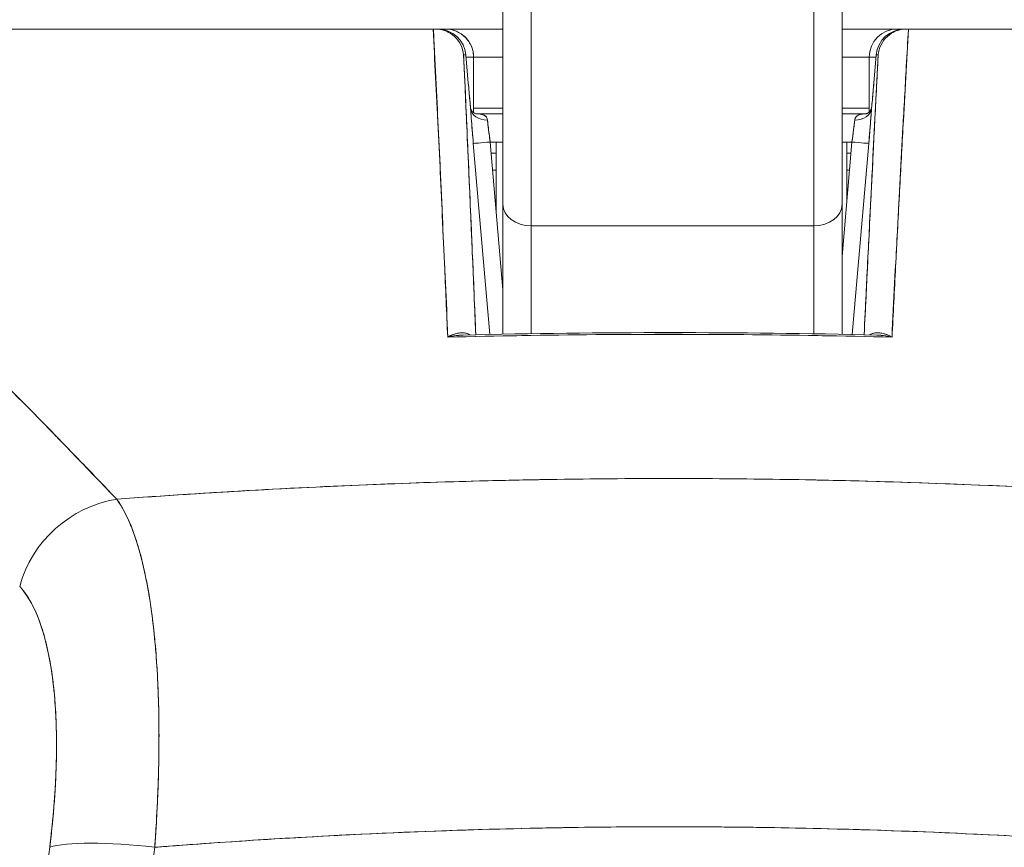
# Model space of a CAD drawing. Header units: inches. Extents: x 15 to 357, y 5 to 227.
# Tile 39 of 107: x 169.241 to 169.927, y 78.731 to 79.308. Entities that reach past the tile are written whole.
import ezdxf

# ---------------------------------------------------------------- set-up
doc = ezdxf.new("R2010")
doc.units = ezdxf.units.IN
doc.header["$LTSCALE"] = 22
doc.header["$MEASUREMENT"] = 0
doc.layers.get('0').update_dxf_attribs({"lineweight": 0})
doc.layers.add('Dimension (ANSI)', color=7, linetype='Continuous', lineweight=5)
doc.layers.add('Visible (ANSI)', color=7, linetype='Continuous', lineweight=5)
doc.styles.add('ROMANS', font='tahoma.ttf')
doc.dimstyles.new('Default (ANSI)', dxfattribs={"dimscale": 22, "dimtxt": 0.07, "dimasz": 0.07, "dimexe": 0.125, "dimexo": 0.0625, "dimgap": 0.031496, "dimtad": 0, "dimtih": 1, "dimtoh": 1, "dimrnd": 1e-08, "dimzin": 0, "dimdsep": 46, "dimtxsty": 'ROMANS', "dimblk": 'Filled-1', "dimcen": 0.09, "dimdle": 0.393701, "dimclrd": 256, "dimclre": 256, "dimclrt": 256, "dimadec": 0, "dimazin": 0, "dimtfac": 0.928571, "dimtofl": 0, "dimtmove": 0, "dimatfit": 3, "dimfxl": 1, "dimtolj": 1, "dimtzin": 0, "dimlwd": -1, "dimlwe": -1, "dimarcsym": 0})

# ---------------------------------------------------------------- blocks, each defined once
blk = doc.blocks.new('Filled-1')
at = {"color": 0}
for p, q in [((0, 0), (-1, 0.17857)), ((-1, 0.17857), (-1, -0.17857)), ((-1, 0), (0, 0)), ((-1, -0.17857), (0, 0))]:
    blk.add_line(p, q, dxfattribs=at)
at = {"color": 0, "flags": 128}
blk.add_lwpolyline([(-1, -0.17857), (0, 0), (-1, 0.17857), (-1, -0.17857)], dxfattribs=at)
at = {"color": 0}
blk.add_solid([(-1, -0.17857), (0, 0), (-1, 0.17857), (-1, -0.17857)], dxfattribs=at)
blk = doc.blocks.new('*D25')
at = {"layer": 'Defpoints', "color": 0, "transparency": 16777216}
for p in [(136.94553, 83.03392), (136.94553, 78.33091), (172.38303, 78.33091)]:
    blk.add_point(p, dxfattribs=at)
at = {"layer": 'Dimension (ANSI)', "transparency": 16777216}
for p, q in [((136.94553, 79.70591), (136.94553, 85.78392)), ((172.38303, 79.70591), (172.38303, 85.78392)), ((138.48553, 83.03392), (147.52022, 83.03392)), ((170.84303, 83.03392), (161.80833, 83.03392))]:
    blk.add_line(p, q, dxfattribs=at)
at = {"layer": 'Dimension (ANSI)', "transparency": 16777216, "xscale": 1.54000000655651, "yscale": 1.54000000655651, "zscale": 1.54000000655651, "rotation": 180}
blk.add_blockref('Filled-1', (136.94553, 83.03392), dxfattribs=at)
at = {"layer": 'Dimension (ANSI)', "transparency": 16777216, "xscale": 1.54000000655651, "yscale": 1.54000000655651, "zscale": 1.54000000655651}
blk.add_blockref('Filled-1', (172.38303, 83.03392), dxfattribs=at)
at = {"layer": 'Dimension (ANSI)', "transparency": 16777216, "insert": (154.66428, 83.03392), "char_height": 1.54, "attachment_point": 5, "style": 'ROMANS'}
blk.add_mtext('\\A1;\\fTahoma|b0|i0;\\H1.5400;35.44\\P\\fTahoma|b0|i0;\\H1.5400;DOOR WIDTH', dxfattribs=at)
blk = doc.blocks.new('*D26')
at = {"layer": 'Defpoints', "color": 0, "transparency": 16777216}
for p in [(173.07253, 83.03392), (172.38303, 78.33091), (173.07253, 77.24929)]:
    blk.add_point(p, dxfattribs=at)
at = {"layer": 'Dimension (ANSI)', "transparency": 16777216}
for p, q in [((172.38303, 79.70591), (172.38303, 85.78392)), ((173.07253, 78.62429), (173.07253, 85.78392)), ((170.84303, 83.03392), (169.30303, 83.03392)), ((174.61253, 83.03392), (176.59562, 83.03392))]:
    blk.add_line(p, q, dxfattribs=at)
at = {"layer": 'Dimension (ANSI)', "transparency": 16777216, "xscale": 1.54000000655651, "yscale": 1.54000000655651, "zscale": 1.54000000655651}
blk.add_blockref('Filled-1', (172.38303, 83.03392), dxfattribs=at)
at = {"layer": 'Dimension (ANSI)', "transparency": 16777216, "xscale": 1.54000000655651, "yscale": 1.54000000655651, "zscale": 1.54000000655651, "rotation": 180}
blk.add_blockref('Filled-1', (173.07253, 83.03392), dxfattribs=at)
at = {"layer": 'Dimension (ANSI)', "transparency": 16777216, "insert": (180.04274, 83.03392), "char_height": 1.54, "attachment_point": 5, "style": 'ROMANS'}
blk.add_mtext('\\A1;(0.69)', dxfattribs=at)

msp = doc.modelspace()

# ---------------------------------------------------------------- linework, layer by layer
at = {"layer": 'Visible (ANSI)'}
for p, q in [((169.57742, 79.34955), (169.57742, 79.17969)), ((169.81364, 79.17969), (169.81364, 79.34955)), ((169.5971, 79.32986), (169.5971, 79.16461)), ((169.5971, 79.16461), (169.5971, 79.32986)), ((169.79395, 79.32986), (169.79395, 79.16461)), ((169.79395, 79.16461), (169.79395, 79.32986)), ((168.86409, 79.30188), (169.52887, 79.30188)), ((169.52892, 79.30188), (169.53031, 79.30188)), ((169.53195, 79.30188), (169.53031, 79.30188)), ((169.53055, 79.30188), (169.53195, 79.30188)), ((169.53725, 79.30188), (169.53195, 79.30188)), ((169.53725, 79.30188), (169.53729, 79.30188)), ((169.53729, 79.30188), (169.53725, 79.30188)), ((169.57742, 79.30188), (169.53729, 79.30188)), ((169.85221, 79.30188), (169.81364, 79.30188)), ((169.85709, 79.30188), (169.85221, 79.30188)), ((169.85709, 79.30188), (169.85824, 79.30188)), ((169.85848, 79.30188), (169.85709, 79.30188)), ((169.85848, 79.30188), (169.85984, 79.30188)), ((169.85986, 79.30188), (170.52605, 79.30188)), ((169.5299, 79.2822), (169.52974, 79.2822)), ((169.5299, 79.2822), (169.52974, 79.2822)), ((169.54998, 79.28389), (169.55156, 79.28389)), ((169.55156, 79.28389), (169.54998, 79.28389)), ((169.55325, 79.2642), (169.55156, 79.28389)), ((169.55156, 79.28389), (169.55325, 79.2642)), ((169.55325, 79.2642), (169.55156, 79.28388)), ((169.55693, 79.2822), (169.55171, 79.2822)), ((169.55697, 79.2822), (169.55693, 79.2822)), ((169.55693, 79.2822), (169.55697, 79.2822)), ((169.55693, 79.24373), (169.55693, 79.2822)), ((169.55693, 79.2822), (169.55693, 79.24373)), ((169.55697, 79.2437), (169.55697, 79.2822)), ((169.55697, 79.2822), (169.55697, 79.2437)), ((169.57742, 79.2822), (169.55697, 79.2822)), ((169.83252, 79.2822), (169.81364, 79.2822)), ((169.83733, 79.2822), (169.83252, 79.2822)), ((169.83252, 79.2822), (169.83252, 79.24405)), ((169.83579, 79.2642), (169.83748, 79.28389)), ((169.83748, 79.28389), (169.83579, 79.2642)), ((169.83579, 79.2642), (169.83748, 79.28388)), ((169.83748, 79.28389), (169.83882, 79.28389)), ((169.83882, 79.28389), (169.83748, 79.28389)), ((169.8589, 79.2822), (169.85876, 79.2822)), ((169.8589, 79.2822), (169.85876, 79.2822)), ((169.53087, 79.26251), (169.53075, 79.26251)), ((169.53075, 79.26251), (169.53087, 79.26251)), ((169.85779, 79.26251), (169.85767, 79.26251)), ((169.85767, 79.26251), (169.85779, 79.26251)), ((169.57742, 79.24676), (169.55697, 79.24676)), ((169.83252, 79.24676), (169.81364, 79.24676)), ((169.53179, 79.24283), (169.53182, 79.24283)), ((169.57742, 79.24283), (169.55869, 79.24283)), ((169.55869, 79.24283), (169.57742, 79.24283)), ((169.8304, 79.24283), (169.81364, 79.24283)), ((169.81364, 79.24283), (169.8304, 79.24283)), ((169.567, 79.23495), (169.567, 79.23495)), ((169.82206, 79.23495), (169.82206, 79.23495)), ((169.85617, 79.23495), (169.85617, 79.23495)), ((169.55675, 79.22213), (169.56822, 79.08894)), ((169.56822, 79.08894), (169.55675, 79.22213)), ((169.57742, 79.22314), (169.56853, 79.22314)), ((169.56853, 79.22314), (169.57742, 79.11996)), ((169.57265, 79.22314), (169.57265, 79.17524)), ((169.82052, 79.22314), (169.81364, 79.22314)), ((169.81364, 79.14324), (169.82052, 79.22314)), ((169.81691, 79.1812), (169.81691, 79.22314)), ((169.83227, 79.22213), (169.82079, 79.0889)), ((169.8208, 79.0889), (169.83227, 79.22213)), ((169.55734, 79.21527), (169.55734, 79.21527)), ((169.56921, 79.21527), (169.57265, 79.21527)), ((169.81691, 79.21527), (169.81984, 79.21527)), ((169.83168, 79.21527), (169.83168, 79.21527)), ((169.55836, 79.20346), (169.55836, 79.20346)), ((169.57265, 79.20346), (169.57022, 79.20346)), ((169.81883, 79.20346), (169.81691, 79.20346)), ((169.83067, 79.20346), (169.83066, 79.20346)), ((169.57742, 79.17969), (169.57742, 79.08912)), ((169.57742, 79.08912), (169.57742, 79.17969)), ((169.81364, 79.08905), (169.81364, 79.17969)), ((169.81364, 79.17969), (169.81364, 79.08905)), ((169.56175, 79.16409), (169.56175, 79.16409)), ((169.79395, 79.16461), (169.5971, 79.16461)), ((169.5971, 79.16461), (169.79395, 79.16461)), ((169.5971, 79.08947), (169.5971, 79.16461)), ((169.5971, 79.16461), (169.5971, 79.08947)), ((169.79395, 79.08941), (169.79395, 79.16461)), ((169.79395, 79.16461), (169.79395, 79.08941)), ((169.82727, 79.16409), (169.82727, 79.16409)), ((169.56344, 79.1444), (169.56344, 79.1444)), ((169.82558, 79.1444), (169.82558, 79.1444)), ((169.47163, 78.98368), (169.47163, 78.98369)), ((169.47163, 78.98369), (169.47163, 78.98368)), ((169.48437, 78.98422), (169.48437, 78.98422)), ((169.48437, 78.98422), (169.48437, 78.98422)), ((169.49784, 78.98475), (169.49784, 78.98476)), ((169.49784, 78.98476), (169.49784, 78.98475)), ((169.89155, 78.98465), (169.89155, 78.98465)), ((169.89155, 78.98465), (169.89155, 78.98465)), ((169.90507, 78.98411), (169.90507, 78.9841)), ((169.90507, 78.9841), (169.90507, 78.98411)), ((169.91782, 78.98356), (169.91782, 78.98356)), ((169.91782, 78.98356), (169.91782, 78.98356)), ((169.40912, 78.9806), (169.40912, 78.9806)), ((169.41923, 78.98115), (169.41923, 78.98115)), ((169.33699, 78.77039), (169.33698, 78.77039)), ((169.26446, 78.75858), (169.26445, 78.75858)), ((169.33646, 78.75858), (169.33645, 78.75858)), ((169.26251, 78.73889), (169.26252, 78.73889)), ((169.33528, 78.73889), (169.33529, 78.73889)), ((169.89062, 78.74128), (169.89062, 78.74129)), ((169.89155, 78.74125), (169.89155, 78.74124)), ((169.89155, 78.74124), (169.89155, 78.74125)), ((169.90507, 78.74062), (169.90507, 78.74062)), ((169.90507, 78.74062), (169.90507, 78.74062)), ((169.91695, 78.74004), (169.91695, 78.74004)), ((169.26162, 78.73137), (169.24744, 78.61819)), ((169.32056, 78.61819), (169.33475, 78.73137))]:
    msp.add_line(p, q, dxfattribs=at)
for centre, start, end in [((169.53195, 79.2822), 4.90609, 90), ((169.53725, 79.2822), 0, 90), ((169.53725, 79.2822), 0, 90), ((169.53729, 79.2822), 0, 90), ((169.85221, 79.2822), 90, 180), ((169.85709, 79.2822), 90, 175.09196)]:
    msp.add_arc(centre, 0.01969, start, end, dxfattribs=at)
for centre, major_axis, ratio, start_param, end_param in [((169.53069, 79.30192), (0.00659, 0), 0.006026, 4.441068, 4.654433), ((169.53195, 79.2822), (0, 0.01969), 0.202676, 6.269652, 6.283185), ((169.53195, 79.2822), (-0.00169, 0.01961), 0.999866, 4.712389, 6.197248), ((169.53195, 79.2822), (0, 0.01968), 0.999864, 4.798326, 6.283185), ((169.53725, 79.2822), (0, 0.01969), 0.24366, 0, 0.217987), ((169.85709, 79.2822), (0.00169, 0.01961), 0.999905, 0.085937, 1.570796), ((169.85709, 79.2822), (0, 0.01969), 0.999903, 0, 1.484859), ((169.85221, 79.2822), (0, 0.01969), 0.241189, 6.081845, 6.283185), ((169.85221, 79.2822), (0, 0.01969), 0.241189, 6.081845, 6.283185), ((169.85709, 79.2822), (0, 0.01969), 0.200181, 0, 0.013526), ((169.85914, 79.30189), (0.00655, 0), 0.000551, 4.61158, 4.823128), ((169.53364, 79.26251), (-0.01961, -0.00169), 0.017491, 2.64358, 2.643603), ((169.53364, 79.26251), (0.01961, 0.00168), 0.017629, 5.785163, 5.785186), ((169.53364, 79.26251), (0.01961, 0.00168), 0.017515, 0.000005, 0.016019), ((169.53364, 79.26251), (0.01961, 0.00168), 0.017609, 6.283182, 6.299592), ((169.8554, 79.26251), (-0.01961, 0.00169), 0.017298, 6.269296, 6.283182), ((169.8554, 79.26251), (-0.01961, 0.00169), 0.017392, 6.269317, 6.283203), ((169.56659, 79.24767), (-0.01179, -0.00077), 0.778131, 0.026257, 1.520475), ((169.56659, 79.24767), (-0.01179, -0.00077), 0.778116, 0.028297, 1.520566), ((169.82246, 79.24767), (0.01178, -0.00081), 0.777989, 4.766775, 6.260859), ((169.82246, 79.24767), (0.01178, -0.00081), 0.778035, 4.766804, 6.258505), ((169.56903, 79.22312), (0.00272, -0.01971), 0.025108, 3.816088, 4.707812), ((169.82007, 79.22312), (0.00272, 0.01971), 0.022607, 4.716661, 5.608353), ((169.56851, 79.22314), (-0.01177, -0.00101), 0.000109, 0.016404, 1.572065), ((169.56851, 79.22314), (-0.01177, -0.00101), 0.000109, 0.016402, 1.572065), ((169.82051, 79.22314), (0.01177, -0.00101), 0.000109, 0.013863, 1.569527), ((169.82051, 79.22314), (0.01177, -0.00101), 0.000109, 0.013866, 1.569527), ((169.5971, 79.17969), (-0.01969, 0), 0.765674, 0, 1.570796), ((169.5971, 79.17969), (-0.01969, 0), 0.765674, 0, 1.570796), ((169.79395, 79.17969), (0.01969, 0), 0.765674, 4.712389, 6.283185), ((169.79395, 79.17969), (0.01969, 0), 0.765674, 4.712389, 6.283185), ((169.47724, 78.98381), (0.01968, -0.00007), 0.939169, 0.052662, 0.052861), ((169.91031, 78.98381), (-0.01968, 0.00007), 0.939169, 6.239615, 6.239815), ((169.31393, 78.89966), (-0.05789, -0.05337), 0.919457, 4.083149, 5.314064), ((169.31393, 78.89966), (0.05789, 0.05337), 0.919454, 0.941555, 2.172466), ((169.69553, 78.77039), (0.50787, 0), 0.00001, 3.701895, 3.701908), ((169.33485, 78.71769), (-0.07813, 0.00979), 0.172189, 4.735229, 5.947874), ((169.33485, 78.71769), (-0.07813, 0.00979), 0.172189, 4.735229, 5.947875)]:
    msp.add_ellipse(centre, major_axis=major_axis, ratio=ratio, start_param=start_param, end_param=end_param, dxfattribs=at)
for points, knots in [([(169.57742, 79.17969), (169.57742, 79.18947), (169.57742, 79.20001), (169.57742, 79.2114), (169.57742, 79.2228), (169.57742, 79.23504), (169.57742, 79.24788), (169.57742, 79.26072), (169.57742, 79.27417), (169.57742, 79.28812), (169.57742, 79.30207), (169.57742, 79.31653), (169.57742, 79.33115), (169.57742, 79.33725), (169.57742, 79.34338), (169.57742, 79.34955)], [0, 0, 0, 0, 0.2, 0.2, 0.2, 0.4, 0.4, 0.4, 0.6, 0.6, 0.6, 0.8, 0.8, 0.8, 0.8833843, 0.8833843, 0.8833843, 0.8833843]), ([(169.81364, 79.17969), (169.81364, 79.18947), (169.81364, 79.20002), (169.81364, 79.21142), (169.81364, 79.22281), (169.81364, 79.23505), (169.81364, 79.2479), (169.81364, 79.26074), (169.81364, 79.27419), (169.81364, 79.28814), (169.81364, 79.30209), (169.81364, 79.31655), (169.81364, 79.33117), (169.81364, 79.33726), (169.81364, 79.34339), (169.81364, 79.34955)], [0, 0, 0, 0, 0.2, 0.2, 0.2, 0.4, 0.4, 0.4, 0.6, 0.6, 0.6, 0.8, 0.8, 0.8, 0.8833333, 0.8833333, 0.8833333, 0.8833333]), ([(169.52892, 79.30188), (169.48018, 79.30188), (169.43287, 79.30188), (169.38672, 79.30188), (169.34056, 79.30188), (169.29555, 79.30188), (169.25257, 79.30188), (169.20959, 79.30188), (169.16863, 79.30188), (169.13019, 79.30188), (169.09174, 79.30188), (169.05579, 79.30188), (169.02281, 79.30188), (168.98983, 79.30188), (168.95981, 79.30188), (168.9333, 79.30188), (168.90679, 79.30188), (168.88378, 79.30188), (168.86409, 79.30188)], [0, 0, 0, 0, 0.166667, 0.166667, 0.166667, 0.333333, 0.333333, 0.333333, 0.5, 0.5, 0.5, 0.666667, 0.666667, 0.666667, 0.833333, 0.833333, 0.833333, 1, 1, 1, 1]), ([(169.53891, 79.08705), (169.53806, 79.11236), (169.53676, 79.13728), (169.53561, 79.16171), (169.53446, 79.18614), (169.53346, 79.21007), (169.53228, 79.23346), (169.5311, 79.25685), (169.52973, 79.27969), (169.52887, 79.30188)], [0, 0, 0, 0, 0.333333, 0.333333, 0.333333, 0.666667, 0.666667, 0.666667, 1, 1, 1, 1]), ([(169.53891, 79.08705), (169.53818, 79.10406), (169.53742, 79.12126), (169.53664, 79.13867), (169.53552, 79.1637), (169.53436, 79.18913), (169.53314, 79.21496), (169.53204, 79.23828), (169.53091, 79.26192), (169.52972, 79.28583), (169.52946, 79.29117), (169.52919, 79.29652), (169.52892, 79.30188)], [0, 0, 0, 0, 0.248384, 0.248384, 0.248384, 0.605524, 0.605524, 0.605524, 0.928029, 0.928029, 0.928029, 1, 1, 1, 1]), ([(169.54998, 79.28389), (169.54976, 79.28635), (169.54907, 79.28876), (169.54797, 79.29096), (169.54687, 79.29316), (169.54536, 79.29514), (169.54355, 79.29677), (169.54174, 79.29841), (169.53963, 79.2997), (169.53738, 79.30057), (169.53512, 79.30144), (169.53271, 79.30188), (169.53031, 79.30188)], [0, 0, 0, 0, 0.25, 0.25, 0.25, 0.5, 0.5, 0.5, 0.75, 0.75, 0.75, 1, 1, 1, 1]), ([(169.53031, 79.30188), (169.53265, 79.30188), (169.53511, 79.30144), (169.53739, 79.30057), (169.53966, 79.29969), (169.54176, 79.2984), (169.54357, 79.29676), (169.54537, 79.29513), (169.54687, 79.29315), (169.54798, 79.29095), (169.54908, 79.28874), (169.54977, 79.28629), (169.54998, 79.28389)], [0, 0, 0, 0, 0.25, 0.25, 0.25, 0.5, 0.5, 0.5, 0.75, 0.75, 0.75, 1, 1, 1, 1]), ([(169.55697, 79.2822), (169.55697, 79.28475), (169.55646, 79.28736), (169.55547, 79.28975), (169.55447, 79.29214), (169.55302, 79.29431), (169.55119, 79.29614), (169.54936, 79.29796), (169.54715, 79.29943), (169.54477, 79.3004), (169.5424, 79.30138), (169.53985, 79.30188), (169.53729, 79.30188)], [0, 0, 0, 0, 0.25, 0.25, 0.25, 0.5, 0.5, 0.5, 0.75, 0.75, 0.75, 1, 1, 1, 1]), ([(169.83882, 79.28389), (169.83903, 79.2863), (169.83972, 79.28875), (169.84082, 79.29096), (169.84193, 79.29317), (169.84344, 79.29514), (169.84524, 79.29678), (169.84704, 79.29841), (169.84914, 79.2997), (169.85141, 79.30057), (169.85369, 79.30144), (169.85614, 79.30188), (169.85848, 79.30188)], [0, 0, 0, 0, 0.25, 0.25, 0.25, 0.5, 0.5, 0.5, 0.75, 0.75, 0.75, 1, 1, 1, 1]), ([(169.85848, 79.30188), (169.85607, 79.30188), (169.85366, 79.30143), (169.8514, 79.30056), (169.84913, 79.29969), (169.84703, 79.2984), (169.84522, 79.29676), (169.84341, 79.29512), (169.84191, 79.29314), (169.84082, 79.29094), (169.83972, 79.28875), (169.83904, 79.28634), (169.83882, 79.28389)], [0, 0, 0, 0, 0.25, 0.25, 0.25, 0.5, 0.5, 0.5, 0.75, 0.75, 0.75, 1, 1, 1, 1]), ([(169.85987, 79.30188), (169.85937, 79.2931), (169.85888, 79.28436), (169.8584, 79.27566), (169.8576, 79.26122), (169.85681, 79.24689), (169.85604, 79.23267), (169.8552, 79.21705), (169.85437, 79.20155), (169.85356, 79.18621), (169.85267, 79.16938), (169.8518, 79.15272), (169.85096, 79.13624), (169.8501, 79.11966), (169.84927, 79.10326), (169.84846, 79.08705)], [0, 0, 0, 0, 0.117776, 0.117776, 0.117776, 0.3131, 0.3131, 0.3131, 0.52777, 0.52777, 0.52777, 0.763163, 0.763163, 0.763163, 1, 1, 1, 1]), ([(169.85986, 79.30188), (169.85889, 79.27971), (169.85741, 79.25689), (169.85609, 79.23351), (169.85476, 79.21013), (169.85359, 79.1862), (169.85227, 79.16176), (169.85095, 79.13732), (169.84949, 79.11238), (169.84846, 79.08705)], [0, 0, 0, 0, 0.333333, 0.333333, 0.333333, 0.666667, 0.666667, 0.666667, 1, 1, 1, 1]), ([(170.52605, 79.30188), (170.50624, 79.30188), (170.48312, 79.30188), (170.4565, 79.30188), (170.42987, 79.30188), (170.39975, 79.30188), (170.36668, 79.30188), (170.3336, 79.30188), (170.29757, 79.30188), (170.25904, 79.30188), (170.22051, 79.30188), (170.17948, 79.30188), (170.13644, 79.30188), (170.09339, 79.30188), (170.04832, 79.30188), (170.00212, 79.30188), (169.95593, 79.30188), (169.90861, 79.30188), (169.85987, 79.30188)], [0, 0, 0, 0, 0.1666667, 0.1666667, 0.1666667, 0.3333333, 0.3333333, 0.3333333, 0.5, 0.5, 0.5, 0.6666667, 0.6666667, 0.6666667, 0.8333333, 0.8333333, 0.8333333, 0.9999707, 0.9999707, 0.9999707, 0.9999707]), ([(168.89185, 79.28941), (168.90511, 79.28662), (168.91822, 79.28292), (168.93124, 79.27832), (168.94426, 79.27372), (168.95717, 79.26822), (168.97019, 79.26185), (168.98321, 79.25548), (168.99633, 79.24824), (169.00968, 79.24009), (169.02303, 79.23194), (169.03662, 79.22288), (169.05059, 79.21285), (169.06455, 79.20282), (169.0789, 79.19182), (169.09377, 79.17974), (169.10864, 79.16765), (169.12405, 79.1545), (169.14014, 79.14012), (169.15623, 79.12574), (169.17301, 79.11014), (169.19072, 79.09317), (169.20842, 79.07619), (169.22705, 79.05783), (169.24657, 79.03796), (169.2661, 79.01809), (169.28652, 78.99671), (169.30833, 78.97411)], [0, 0, 0, 0, 0.111111, 0.111111, 0.111111, 0.222222, 0.222222, 0.222222, 0.333333, 0.333333, 0.333333, 0.444444, 0.444444, 0.444444, 0.555556, 0.555556, 0.555556, 0.666667, 0.666667, 0.666667, 0.777778, 0.777778, 0.777778, 0.888889, 0.888889, 0.888889, 1, 1, 1, 1]), ([(168.89185, 79.28941), (168.89644, 79.28846), (168.90105, 79.28739), (168.90569, 79.28619), (168.91027, 79.285), (168.91487, 79.28369), (168.9195, 79.28225), (168.92407, 79.28083), (168.92867, 79.27929), (168.93329, 79.27762), (168.93786, 79.27596), (168.94245, 79.27418), (168.94707, 79.27229), (168.95165, 79.2704), (168.95626, 79.2684), (168.96088, 79.26628), (168.96548, 79.26417), (168.9701, 79.26194), (168.97474, 79.2596), (168.97892, 79.25749), (168.98312, 79.25528), (168.98734, 79.25299), (168.98779, 79.25275), (168.98823, 79.25251), (168.98867, 79.25226), (168.99333, 79.24971), (168.99801, 79.24704), (169.00271, 79.24427), (169.00741, 79.24149), (169.01213, 79.23861), (169.01687, 79.23562), (169.02162, 79.23262), (169.0264, 79.22952), (169.03119, 79.22631), (169.036, 79.22309), (169.04083, 79.21976), (169.04568, 79.21634), (169.05056, 79.21289), (169.05546, 79.20934), (169.06038, 79.2057), (169.06534, 79.20202), (169.07032, 79.19825), (169.07532, 79.19437), (169.07988, 79.19085), (169.08445, 79.18724), (169.08904, 79.18355), (169.08954, 79.18315), (169.09004, 79.18275), (169.09053, 79.18235), (169.09569, 79.1782), (169.10086, 79.17396), (169.10605, 79.16962), (169.11131, 79.16522), (169.1166, 79.16073), (169.1219, 79.15615), (169.12729, 79.15149), (169.1327, 79.14675), (169.13813, 79.14192), (169.14366, 79.137), (169.1492, 79.13199), (169.15477, 79.1269), (169.16045, 79.12171), (169.16614, 79.11643), (169.17186, 79.11107), (169.17771, 79.10559), (169.18357, 79.10003), (169.18945, 79.09438), (169.19172, 79.0922), (169.194, 79.09001), (169.19628, 79.08781), (169.20004, 79.08417), (169.20381, 79.08051), (169.20758, 79.07681), (169.2138, 79.07072), (169.22004, 79.06456), (169.22631, 79.05831), (169.23274, 79.0519), (169.2392, 79.04541), (169.24568, 79.03885), (169.25235, 79.03209), (169.25904, 79.02527), (169.26576, 79.01837), (169.27268, 79.01126), (169.27963, 79.00407), (169.2866, 78.99682), (169.29381, 78.98932), (169.30105, 78.98175), (169.30833, 78.97411)], [0, 0, 0, 0, 0.037382, 0.037382, 0.037382, 0.074234, 0.074234, 0.074234, 0.110636, 0.110636, 0.110636, 0.146671, 0.146671, 0.146671, 0.182417, 0.182417, 0.182417, 0.217957, 0.217957, 0.217957, 0.25, 0.25, 0.25, 0.253368, 0.253368, 0.253368, 0.288725, 0.288725, 0.288725, 0.324095, 0.324095, 0.324095, 0.359547, 0.359547, 0.359547, 0.39515, 0.39515, 0.39515, 0.430974, 0.430974, 0.430974, 0.467089, 0.467089, 0.467089, 0.5, 0.5, 0.5, 0.503564, 0.503564, 0.503564, 0.540473, 0.540473, 0.540473, 0.577897, 0.577897, 0.577897, 0.615918, 0.615918, 0.615918, 0.654622, 0.654622, 0.654622, 0.694093, 0.694093, 0.694093, 0.734423, 0.734423, 0.734423, 0.75, 0.75, 0.75, 0.775706, 0.775706, 0.775706, 0.818036, 0.818036, 0.818036, 0.861515, 0.861515, 0.861515, 0.906243, 0.906243, 0.906243, 0.952322, 0.952322, 0.952322, 1, 1, 1, 1]), ([(169.54998, 79.28389), (169.55108, 79.25965), (169.55214, 79.23604), (169.55315, 79.21311), (169.55416, 79.19018), (169.55513, 79.16793), (169.55606, 79.14621), (169.5569, 79.1266), (169.55771, 79.10743), (169.55849, 79.08873)], [0, 0, 0, 0, 0.3333333, 0.3333333, 0.3333333, 0.6666667, 0.6666667, 0.6666667, 0.9675064, 0.9675064, 0.9675064, 0.9675064]), ([(169.54998, 79.28389), (169.5502, 79.279), (169.55042, 79.27413), (169.55064, 79.2693), (169.5515, 79.25014), (169.55234, 79.23139), (169.55315, 79.21308), (169.55337, 79.20814), (169.55358, 79.20322), (169.5538, 79.19834), (169.55458, 79.18058), (169.55533, 79.16322), (169.55606, 79.14619), (169.55641, 79.13803), (169.55675, 79.12995), (169.55709, 79.12195), (169.55757, 79.11072), (169.55803, 79.09965), (169.55849, 79.08873)], [0, 0, 0, 0, 0.0671961, 0.0671961, 0.0671961, 0.3333333, 0.3333333, 0.3333333, 0.4052229, 0.4052229, 0.4052229, 0.6666667, 0.6666667, 0.6666667, 0.7918395, 0.7918395, 0.7918395, 0.967502, 0.967502, 0.967502, 0.967502]), ([(169.55693, 79.2822), (169.55693, 79.28226), (169.55649, 79.2822), (169.55566, 79.28219), (169.55482, 79.28218), (169.55354, 79.28221), (169.55194, 79.28221), (169.55186, 79.28221), (169.55179, 79.28221), (169.55171, 79.28221)], [0, 0, 0, 0, 0.2, 0.2, 0.2, 0.4, 0.4, 0.4, 0.4096499, 0.4096499, 0.4096499, 0.4096499]), ([(169.83882, 79.28389), (169.83757, 79.25964), (169.83636, 79.23603), (169.8352, 79.21309), (169.83403, 79.19016), (169.83292, 79.1679), (169.83184, 79.14618), (169.83087, 79.12658), (169.82993, 79.10742), (169.82902, 79.08872)], [0, 0, 0, 0, 0.3333333, 0.3333333, 0.3333333, 0.6666667, 0.6666667, 0.6666667, 0.9674979, 0.9674979, 0.9674979, 0.9674979]), ([(169.82902, 79.08872), (169.82952, 79.09886), (169.83002, 79.10913), (169.83053, 79.11952), (169.83096, 79.12833), (169.8314, 79.13722), (169.83184, 79.14621), (169.83222, 79.15392), (169.83261, 79.1617), (169.833, 79.16955), (169.83372, 79.18381), (169.83445, 79.19831), (169.8352, 79.2131), (169.83525, 79.21409), (169.8353, 79.21508), (169.83535, 79.21607), (169.83606, 79.23017), (169.83679, 79.24452), (169.83754, 79.25911), (169.83796, 79.26729), (169.83839, 79.27555), (169.83882, 79.28389)], [0.0324655, 0.0324655, 0.0324655, 0.0324655, 0.1953961, 0.1953961, 0.1953961, 0.3333333, 0.3333333, 0.3333333, 0.4516864, 0.4516864, 0.4516864, 0.6666667, 0.6666667, 0.6666667, 0.6810487, 0.6810487, 0.6810487, 0.8854158, 0.8854158, 0.8854158, 1, 1, 1, 1]), ([(169.83733, 79.28219), (169.83582, 79.28219), (169.83461, 79.28222), (169.83379, 79.28221), (169.83295, 79.28219), (169.83252, 79.28213), (169.83252, 79.2822)], [0.6061042, 0.6061042, 0.6061042, 0.6061042, 0.8, 0.8, 0.8, 0.9992892, 0.9992892, 0.9992892, 0.9992892]), ([(169.55483, 79.24666), (169.5547, 79.24799), (169.55457, 79.24936), (169.55445, 79.25076), (169.5544, 79.25125), (169.55435, 79.25174), (169.55431, 79.25224), (169.55413, 79.25416), (169.55396, 79.25613), (169.55378, 79.25813), (169.55366, 79.2595), (169.55354, 79.26088), (169.55342, 79.26227), (169.55336, 79.26292), (169.55331, 79.26356), (169.55325, 79.2642)], [0, 0, 0, 0, 0.246649, 0.246649, 0.246649, 0.333333, 0.333333, 0.333333, 0.666667, 0.666667, 0.666667, 0.894856, 0.894856, 0.894856, 1, 1, 1, 1]), ([(169.55325, 79.2642), (169.55361, 79.26005), (169.55398, 79.25583), (169.5545, 79.25019), (169.55465, 79.24854), (169.5548, 79.24694)], [0, 0, 0, 0, 0.03173412, 0.03173412, 0.04532654, 0.04532654, 0.04532654, 0.04532654]), ([(169.55483, 79.24665), (169.55465, 79.24849), (169.55448, 79.25037), (169.55431, 79.25228), (169.55413, 79.25419), (169.55396, 79.25613), (169.55378, 79.25812), (169.55361, 79.2601), (169.55343, 79.26213), (169.55325, 79.2642)], [0, 0, 0, 0, 0.333333, 0.333333, 0.333333, 0.666667, 0.666667, 0.666667, 1, 1, 1, 1]), ([(169.83579, 79.2642), (169.83562, 79.26218), (169.83544, 79.26015), (169.83526, 79.25815), (169.83519, 79.25733), (169.83512, 79.25651), (169.83505, 79.2557), (169.83494, 79.25454), (169.83484, 79.25338), (169.83474, 79.25225), (169.83456, 79.25032), (169.83439, 79.24845), (169.83422, 79.24665)], [0, 0, 0, 0, 0.3333333, 0.3333333, 0.3333333, 0.4699459, 0.4699459, 0.4699459, 0.6666667, 0.6666667, 0.6666667, 0.9999211, 0.9999211, 0.9999211, 0.9999211]), ([(169.83422, 79.24666), (169.8344, 79.24852), (169.83457, 79.25041), (169.83474, 79.25232), (169.83492, 79.25424), (169.83509, 79.25618), (169.83526, 79.25816), (169.83544, 79.26014), (169.83561, 79.26215), (169.83579, 79.2642)], [0, 0, 0, 0, 0.333333, 0.333333, 0.333333, 0.666667, 0.666667, 0.666667, 1, 1, 1, 1]), ([(169.83424, 79.24689), (169.83458, 79.25055), (169.83494, 79.25454), (169.83546, 79.26044), (169.83563, 79.26232), (169.83579, 79.2642)], [0, 0, 0, 0, 0.03110654, 0.03110654, 0.04546175, 0.04546175, 0.04546175, 0.04546175]), ([(169.5548, 79.24693), (169.55481, 79.24687), (169.55481, 79.24681), (169.55482, 79.24675), (169.55482, 79.24673), (169.55482, 79.24671), (169.55482, 79.24669)], [0.97549925, 0.97549925, 0.97549925, 0.97549925, 0.99205726, 0.99205726, 0.99205726, 0.99753086, 0.99753086, 0.99753086, 0.99753086]), ([(169.55481, 79.24692), (169.55481, 79.24688), (169.55483, 79.24677), (169.55494, 79.24639), (169.55507, 79.24605), (169.55553, 79.24518), (169.55594, 79.24463), (169.55677, 79.24384), (169.55716, 79.24355), (169.55789, 79.24311), (169.55823, 79.24297), (169.55867, 79.24282), (169.55879, 79.2428), (169.55879, 79.2428)], [0.00214822, 0.00214822, 0.00214822, 0.00214822, 0.00675894, 0.00675894, 0.01366908, 0.01366908, 0.02324025, 0.02324025, 0.03032399, 0.03032399, 0.03761099, 0.03761099, 0.04425918, 0.04425918, 0.04425918, 0.04425918]), ([(169.55483, 79.24666), (169.55486, 79.24622), (169.55489, 79.24576), (169.55492, 79.24529), (169.55499, 79.24418), (169.55508, 79.24297), (169.55517, 79.24169), (169.55522, 79.24107), (169.55527, 79.24044), (169.55531, 79.23979), (169.55538, 79.23892), (169.55545, 79.23802), (169.55552, 79.23709), (169.55566, 79.23528), (169.55581, 79.23338), (169.55597, 79.23141), (169.55615, 79.22922), (169.55634, 79.22695), (169.55653, 79.22467), (169.5566, 79.22382), (169.55667, 79.22298), (169.55675, 79.22213)], [0.0000951, 0.0000951, 0.0000951, 0.0000951, 0.0748172, 0.0748172, 0.0748172, 0.2498586, 0.2498586, 0.2498586, 0.3333333, 0.3333333, 0.3333333, 0.446037, 0.446037, 0.446037, 0.6655921, 0.6655921, 0.6655921, 0.9099218, 0.9099218, 0.9099218, 1, 1, 1, 1]), ([(169.55675, 79.22213), (169.55647, 79.22532), (169.55622, 79.22836), (169.55598, 79.23134), (169.55574, 79.23431), (169.55551, 79.23721), (169.55531, 79.23979), (169.55512, 79.24237), (169.55496, 79.24463), (169.55483, 79.24665)], [0, 0, 0, 0, 0.333333, 0.333333, 0.333333, 0.666667, 0.666667, 0.666667, 1, 1, 1, 1]), ([(169.83029, 79.2428), (169.83029, 79.2428), (169.83031, 79.24281), (169.83045, 79.24284), (169.83075, 79.24292), (169.83153, 79.24329), (169.83201, 79.2436), (169.8331, 79.24456), (169.83365, 79.24533), (169.83407, 79.24624), (169.83415, 79.24649), (169.83422, 79.24677), (169.83424, 79.24684), (169.83424, 79.24687)], [0.008331, 0.008331, 0.008331, 0.008331, 0.01094405, 0.01094405, 0.01931318, 0.01931318, 0.02798072, 0.02798072, 0.04073156, 0.04073156, 0.04648485, 0.04648485, 0.05017927, 0.05017927, 0.05017927, 0.05017927]), ([(169.83227, 79.22213), (169.83255, 79.22533), (169.83281, 79.22837), (169.83305, 79.23135), (169.83329, 79.23432), (169.83352, 79.23723), (169.83372, 79.23981), (169.83392, 79.24238), (169.83408, 79.24464), (169.83422, 79.24666)], [0, 0, 0, 0, 0.333333, 0.333333, 0.333333, 0.666667, 0.666667, 0.666667, 1, 1, 1, 1]), ([(169.83227, 79.22213), (169.83235, 79.22301), (169.83243, 79.2239), (169.8325, 79.22478), (169.83269, 79.22702), (169.83288, 79.22924), (169.83305, 79.23138), (169.83322, 79.23341), (169.83338, 79.23537), (169.83352, 79.23723), (169.83359, 79.23811), (169.83366, 79.23897), (169.83372, 79.2398), (169.83377, 79.24048), (169.83382, 79.24115), (169.83387, 79.24179), (169.83397, 79.24306), (169.83405, 79.24425), (169.83413, 79.24534), (169.83416, 79.2458), (169.8342, 79.24623), (169.83422, 79.24665)], [0, 0, 0, 0, 0.094135, 0.094135, 0.094135, 0.333333, 0.333333, 0.333333, 0.559454, 0.559454, 0.559454, 0.666667, 0.666667, 0.666667, 0.754599, 0.754599, 0.754599, 0.928219, 0.928219, 0.928219, 1, 1, 1, 1]), ([(169.5666, 79.23847), (169.56655, 79.239), (169.56641, 79.23949), (169.5662, 79.23993), (169.566, 79.24034), (169.56572, 79.24072), (169.56538, 79.24104), (169.56503, 79.24136), (169.56461, 79.24164), (169.56414, 79.24186), (169.56366, 79.24209), (169.56312, 79.24228), (169.56253, 79.24242), (169.56194, 79.24256), (169.5613, 79.24266), (169.56064, 79.24272), (169.56001, 79.24278), (169.55936, 79.24282), (169.5587, 79.24282)], [0, 0, 0, 0, 0.1694451, 0.1694451, 0.1694451, 0.3306164, 0.3306164, 0.3306164, 0.4926897, 0.4926897, 0.4926897, 0.656163, 0.656163, 0.656163, 0.8193012, 0.8193012, 0.8193012, 0.9719516, 0.9719516, 0.9719516, 0.9719516]), ([(169.5666, 79.23847), (169.56651, 79.23946), (169.56615, 79.24028), (169.56548, 79.24094), (169.56481, 79.2416), (169.56384, 79.24208), (169.56264, 79.24239), (169.56153, 79.24267), (169.56022, 79.24281), (169.5587, 79.24282)], [0, 0, 0, 0, 0.3333333, 0.3333333, 0.3333333, 0.6666667, 0.6666667, 0.6666667, 0.9751316, 0.9751316, 0.9751316, 0.9751316]), ([(169.56853, 79.22314), (169.56825, 79.22511), (169.56799, 79.22707), (169.56775, 79.22893), (169.56751, 79.2308), (169.56728, 79.23258), (169.56709, 79.23419), (169.5669, 79.2358), (169.56674, 79.23725), (169.5666, 79.23847)], [0, 0, 0, 0, 0.333333, 0.333333, 0.333333, 0.666667, 0.666667, 0.666667, 1, 1, 1, 1]), ([(169.82247, 79.23847), (169.82233, 79.23725), (169.82216, 79.2358), (169.82197, 79.23419), (169.82177, 79.23258), (169.82154, 79.2308), (169.8213, 79.22893), (169.82106, 79.22706), (169.8208, 79.2251), (169.82052, 79.22314)], [0, 0, 0, 0, 0.333333, 0.333333, 0.333333, 0.666667, 0.666667, 0.666667, 1, 1, 1, 1]), ([(169.83039, 79.24282), (169.82887, 79.24281), (169.82756, 79.24267), (169.82645, 79.24239), (169.82525, 79.24208), (169.82427, 79.24159), (169.8236, 79.24094), (169.82293, 79.24028), (169.82256, 79.23946), (169.82247, 79.23847)], [0.0256948, 0.0256948, 0.0256948, 0.0256948, 0.3333333, 0.3333333, 0.3333333, 0.6666667, 0.6666667, 0.6666667, 1, 1, 1, 1]), ([(169.83039, 79.24282), (169.82984, 79.24282), (169.8293, 79.24279), (169.82877, 79.24275), (169.82811, 79.2427), (169.82748, 79.24261), (169.82688, 79.24249), (169.82629, 79.24236), (169.82574, 79.2422), (169.82524, 79.24199), (169.82475, 79.24179), (169.82431, 79.24154), (169.82394, 79.24124), (169.82357, 79.24095), (169.82327, 79.2406), (169.82303, 79.24022), (169.8228, 79.23983), (169.82263, 79.2394), (169.82254, 79.23892), (169.82251, 79.23878), (169.82248, 79.23863), (169.82247, 79.23847)], [0.028988, 0.028988, 0.028988, 0.028988, 0.1552338, 0.1552338, 0.1552338, 0.3146654, 0.3146654, 0.3146654, 0.4746099, 0.4746099, 0.4746099, 0.6335713, 0.6335713, 0.6335713, 0.7920602, 0.7920602, 0.7920602, 0.9509153, 0.9509153, 0.9509153, 1, 1, 1, 1]), ([(169.55454, 79.08864), (169.55339, 79.08936), (169.55202, 79.08987), (169.55055, 79.09007), (169.54886, 79.0903), (169.54707, 79.09013), (169.5451, 79.08965), (169.54313, 79.08916), (169.54098, 79.08831), (169.53891, 79.08705)], [0.0445962, 0.0445962, 0.0445962, 0.0445962, 0.3333333, 0.3333333, 0.3333333, 0.6666667, 0.6666667, 0.6666667, 1, 1, 1, 1]), ([(169.55456, 79.08864), (169.55421, 79.08887), (169.55384, 79.08907), (169.55347, 79.08924), (169.55276, 79.08957), (169.55202, 79.0898), (169.55126, 79.08995), (169.55044, 79.09011), (169.54959, 79.09018), (169.54872, 79.09016), (169.54777, 79.09014), (169.5468, 79.09002), (169.54582, 79.08981), (169.54474, 79.08959), (169.54365, 79.08925), (169.54255, 79.08882), (169.54134, 79.08834), (169.54013, 79.08775), (169.53891, 79.08705)], [0.0366826, 0.0366826, 0.0366826, 0.0366826, 0.1140411, 0.1140411, 0.1140411, 0.2600291, 0.2600291, 0.2600291, 0.4189958, 0.4189958, 0.4189958, 0.5939821, 0.5939821, 0.5939821, 0.7868988, 0.7868988, 0.7868988, 1, 1, 1, 1]), ([(169.84846, 79.08705), (169.81405, 79.08793), (169.77973, 79.08852), (169.74532, 79.08881), (169.71092, 79.08911), (169.67642, 79.08911), (169.64202, 79.08881), (169.60761, 79.08852), (169.5733, 79.08793), (169.53891, 79.08705)], [0, 0, 0, 0, 0.333333, 0.333333, 0.333333, 0.666667, 0.666667, 0.666667, 1, 1, 1, 1]), ([(169.84846, 79.08705), (169.79662, 79.08838), (169.74472, 79.08905), (169.69283, 79.08905), (169.64151, 79.08904), (169.59018, 79.08837), (169.53891, 79.08705)], [0, 0, 0, 0, 0.502733, 0.502733, 0.502733, 1, 1, 1, 1]), ([(169.53891, 79.08705), (169.54087, 79.08754), (169.5428, 79.0879), (169.54469, 79.08814), (169.54608, 79.08832), (169.54745, 79.08844), (169.54877, 79.08849), (169.54904, 79.0885), (169.5493, 79.08851), (169.54956, 79.08852)], [0, 0, 0, 0, 0.1913802, 0.1913802, 0.1913802, 0.3333333, 0.3333333, 0.3333333, 0.3614669, 0.3614669, 0.3614669, 0.3614669]), ([(169.53892, 79.08705), (169.5424, 79.08787), (169.54568, 79.08836), (169.54877, 79.08849), (169.54903, 79.0885), (169.54929, 79.08851), (169.54955, 79.08852)], [0.0001972, 0.0001972, 0.0001972, 0.0001972, 0.3333333, 0.3333333, 0.3333333, 0.3616045, 0.3616045, 0.3616045, 0.3616045]), ([(169.84846, 79.08705), (169.84722, 79.08776), (169.84599, 79.08836), (169.84477, 79.08884), (169.84367, 79.08928), (169.84257, 79.08961), (169.84148, 79.08983), (169.84051, 79.09004), (169.83954, 79.09015), (169.83859, 79.09016), (169.83774, 79.09017), (169.83689, 79.0901), (169.83608, 79.08994), (169.83533, 79.08978), (169.8346, 79.08955), (169.8339, 79.08922), (169.83355, 79.08905), (169.83321, 79.08886), (169.83287, 79.08864)], [0, 0, 0, 0, 0.2167999, 0.2167999, 0.2167999, 0.411608, 0.411608, 0.411608, 0.5867863, 0.5867863, 0.5867863, 0.7449517, 0.7449517, 0.7449517, 0.8898509, 0.8898509, 0.8898509, 0.96343, 0.96343, 0.96343, 0.96343]), ([(169.84846, 79.08705), (169.84639, 79.08831), (169.84425, 79.08916), (169.84229, 79.08965), (169.84033, 79.09013), (169.83854, 79.0903), (169.83686, 79.09007), (169.8354, 79.08987), (169.83404, 79.08936), (169.83289, 79.08863)], [0, 0, 0, 0, 0.3333333, 0.3333333, 0.3333333, 0.6666667, 0.6666667, 0.6666667, 0.9555374, 0.9555374, 0.9555374, 0.9555374]), ([(169.83783, 79.08852), (169.83809, 79.08851), (169.83835, 79.0885), (169.83861, 79.08849), (169.8417, 79.08836), (169.84497, 79.08787), (169.84845, 79.08705)], [0.6383778, 0.6383778, 0.6383778, 0.6383778, 0.6666667, 0.6666667, 0.6666667, 0.9998068, 0.9998068, 0.9998068, 0.9998068]), ([(169.83783, 79.08852), (169.83809, 79.08851), (169.83835, 79.0885), (169.83861, 79.08849), (169.8399, 79.08844), (169.84123, 79.08833), (169.84259, 79.08816), (169.8445, 79.08791), (169.84647, 79.08755), (169.84846, 79.08705)], [0.6384905, 0.6384905, 0.6384905, 0.6384905, 0.6666667, 0.6666667, 0.6666667, 0.8052088, 0.8052088, 0.8052088, 1, 1, 1, 1]), ([(169.30833, 78.97411), (169.3412, 78.97653), (169.37405, 78.97865), (169.40679, 78.98047), (169.46046, 78.98346), (169.51385, 78.98561), (169.56663, 78.98693), (169.57649, 78.98718), (169.58632, 78.98739), (169.59614, 78.98758), (169.66042, 78.98881), (169.724, 78.98883), (169.78827, 78.98762), (169.79883, 78.98743), (169.8094, 78.9872), (169.82001, 78.98693), (169.87222, 78.98563), (169.92504, 78.9835), (169.97812, 78.98057), (170.01144, 78.97873), (170.04486, 78.97657), (170.07832, 78.97411)], [0, 0, 0, 0, 0.126313, 0.126313, 0.126313, 0.333333, 0.333333, 0.333333, 0.371996, 0.371996, 0.371996, 0.62508, 0.62508, 0.62508, 0.666667, 0.666667, 0.666667, 0.871465, 0.871465, 0.871465, 1, 1, 1, 1]), ([(169.30833, 78.97411), (169.37316, 78.97888), (169.43709, 78.98247), (169.50111, 78.98488), (169.56512, 78.98729), (169.62922, 78.98851), (169.69333, 78.98851), (169.75743, 78.98851), (169.82154, 78.98729), (169.88555, 78.98488), (169.94957, 78.98247), (170.01349, 78.97888), (170.07832, 78.97411)], [0, 0, 0, 0, 0.25, 0.25, 0.25, 0.5, 0.5, 0.5, 0.75, 0.75, 0.75, 1, 1, 1, 1]), ([(169.30833, 78.97411), (169.30886, 78.97336), (169.30939, 78.97259), (169.30991, 78.9718), (169.31125, 78.96974), (169.31256, 78.9675), (169.31382, 78.96509), (169.31508, 78.96267), (169.31629, 78.96008), (169.31746, 78.95732), (169.31817, 78.95566), (169.31886, 78.95393), (169.31953, 78.95214), (169.31997, 78.95097), (169.3204, 78.94977), (169.32083, 78.94854), (169.3219, 78.94545), (169.32293, 78.9422), (169.32391, 78.93879), (169.32489, 78.93538), (169.32581, 78.93181), (169.32669, 78.92809), (169.32721, 78.92588), (169.32772, 78.92361), (169.32821, 78.92129), (169.32854, 78.91971), (169.32886, 78.91811), (169.32917, 78.91649), (169.32995, 78.91248), (169.33068, 78.90832), (169.33135, 78.90403), (169.33203, 78.89974), (169.33265, 78.89531), (169.33322, 78.89075), (169.33355, 78.88808), (169.33387, 78.88536), (169.33417, 78.8826), (169.33438, 78.88065), (169.33458, 78.87867), (169.33477, 78.87668), (169.33523, 78.87187), (169.33565, 78.86693), (169.336, 78.86188), (169.33636, 78.85683), (169.33666, 78.85166), (169.33691, 78.84639), (169.33705, 78.84336), (169.33718, 78.8403), (169.33729, 78.8372), (169.33736, 78.83491), (169.33743, 78.8326), (169.33749, 78.83028), (169.33763, 78.82481), (169.33772, 78.81924), (169.33775, 78.81358), (169.33778, 78.80792), (169.33776, 78.80217), (169.33768, 78.79634), (169.33763, 78.79303), (169.33757, 78.7897), (169.33749, 78.78635), (169.33743, 78.78378), (169.33735, 78.78119), (169.33727, 78.77859), (169.33708, 78.7726), (169.33684, 78.76654), (169.33654, 78.76041), (169.33624, 78.75428), (169.33589, 78.74809), (169.33548, 78.74185), (169.33525, 78.73837), (169.33501, 78.73487), (169.33475, 78.73137)], [0, 0, 0, 0, 0.021607, 0.021607, 0.021607, 0.077357, 0.077357, 0.077357, 0.133054, 0.133054, 0.133054, 0.166667, 0.166667, 0.166667, 0.188734, 0.188734, 0.188734, 0.244434, 0.244434, 0.244434, 0.300147, 0.300147, 0.300147, 0.333333, 0.333333, 0.333333, 0.355862, 0.355862, 0.355862, 0.411578, 0.411578, 0.411578, 0.467311, 0.467311, 0.467311, 0.5, 0.5, 0.5, 0.523075, 0.523075, 0.523075, 0.57886, 0.57886, 0.57886, 0.634636, 0.634636, 0.634636, 0.666667, 0.666667, 0.666667, 0.69037, 0.69037, 0.69037, 0.746068, 0.746068, 0.746068, 0.801783, 0.801783, 0.801783, 0.833333, 0.833333, 0.833333, 0.85749, 0.85749, 0.85749, 0.913181, 0.913181, 0.913181, 0.968909, 0.968909, 0.968909, 1, 1, 1, 1]), ([(169.33475, 78.73137), (169.33616, 78.75008), (169.33707, 78.76859), (169.33749, 78.78635), (169.33791, 78.8041), (169.33784, 78.8211), (169.33729, 78.83721), (169.33673, 78.85331), (169.33569, 78.86852), (169.33417, 78.8826), (169.33265, 78.89668), (169.33065, 78.90965), (169.32821, 78.92129), (169.32576, 78.93294), (169.32285, 78.94327), (169.31953, 78.95215), (169.31621, 78.96102), (169.31247, 78.96842), (169.30833, 78.97411)], [0, 0, 0, 0, 0.166667, 0.166667, 0.166667, 0.333333, 0.333333, 0.333333, 0.5, 0.5, 0.5, 0.666667, 0.666667, 0.666667, 0.833333, 0.833333, 0.833333, 1, 1, 1, 1]), ([(169.24071, 78.91333), (169.24547, 78.90804), (169.24957, 78.90123), (169.25304, 78.89278), (169.2565, 78.88433), (169.25933, 78.87425), (169.26146, 78.86287), (169.26359, 78.8515), (169.26504, 78.83883), (169.26578, 78.82506), (169.26652, 78.81128), (169.26656, 78.79638), (169.26587, 78.78073), (169.26518, 78.76507), (169.26376, 78.74866), (169.26162, 78.73137)], [0, 0, 0, 0, 0.2, 0.2, 0.2, 0.4, 0.4, 0.4, 0.6, 0.6, 0.6, 0.8, 0.8, 0.8, 1, 1, 1, 1]), ([(169.26162, 78.73137), (169.26195, 78.734), (169.26227, 78.73664), (169.26256, 78.73926), (169.2631, 78.74395), (169.26357, 78.7486), (169.26399, 78.75323), (169.26441, 78.75783), (169.26478, 78.76239), (169.26509, 78.76691), (169.2654, 78.7714), (169.26565, 78.77585), (169.26585, 78.78025), (169.26604, 78.78463), (169.26618, 78.78895), (169.26626, 78.79321), (169.26635, 78.79746), (169.26638, 78.80164), (169.26635, 78.80575), (169.26632, 78.80986), (169.26624, 78.8139), (169.2661, 78.81785), (169.26596, 78.82181), (169.26576, 78.82569), (169.26551, 78.82948), (169.26526, 78.83327), (169.26496, 78.83697), (169.2646, 78.84058), (169.26444, 78.84215), (169.26428, 78.84371), (169.2641, 78.84524), (169.26387, 78.84723), (169.26362, 78.8492), (169.26336, 78.85113), (169.26289, 78.85455), (169.26237, 78.85787), (169.26179, 78.86108), (169.26122, 78.8643), (169.26059, 78.86741), (169.25991, 78.8704), (169.25922, 78.87341), (169.25849, 78.8763), (169.25771, 78.87908), (169.25692, 78.88186), (169.25608, 78.88453), (169.2552, 78.88707), (169.25431, 78.88962), (169.25337, 78.89205), (169.25239, 78.89435), (169.2514, 78.89666), (169.25036, 78.89884), (169.24928, 78.90088), (169.24819, 78.90294), (169.24706, 78.90487), (169.24588, 78.90665), (169.2447, 78.90845), (169.24347, 78.91011), (169.2422, 78.91163), (169.24171, 78.91222), (169.24121, 78.91279), (169.24071, 78.91333)], [0, 0, 0, 0, 0.031589, 0.031589, 0.031589, 0.087981, 0.087981, 0.087981, 0.14403, 0.14403, 0.14403, 0.199779, 0.199779, 0.199779, 0.255256, 0.255256, 0.255256, 0.310513, 0.310513, 0.310513, 0.36568, 0.36568, 0.36568, 0.420831, 0.420831, 0.420831, 0.475991, 0.475991, 0.475991, 0.5, 0.5, 0.5, 0.531175, 0.531175, 0.531175, 0.586356, 0.586356, 0.586356, 0.641598, 0.641598, 0.641598, 0.696973, 0.696973, 0.696973, 0.752544, 0.752544, 0.752544, 0.808363, 0.808363, 0.808363, 0.864488, 0.864488, 0.864488, 0.920979, 0.920979, 0.920979, 0.977864, 0.977864, 0.977864, 1, 1, 1, 1]), ([(169.33475, 78.73137), (169.41575, 78.73775), (169.49626, 78.74201), (169.57528, 78.74413), (169.6543, 78.74626), (169.73183, 78.74626), (169.81085, 78.74413), (169.88986, 78.74201), (169.97037, 78.73775), (170.05137, 78.73137)], [0, 0, 0, 0, 0.333333, 0.333333, 0.333333, 0.666667, 0.666667, 0.666667, 1, 1, 1, 1]), ([(170.05137, 78.73137), (170.0213, 78.73373), (169.99122, 78.73582), (169.96114, 78.73762), (169.90156, 78.74117), (169.84195, 78.74359), (169.78234, 78.74479), (169.72212, 78.74601), (169.66189, 78.74599), (169.60167, 78.74474), (169.54222, 78.74351), (169.48277, 78.74108), (169.42334, 78.73751), (169.39702, 78.73593), (169.37071, 78.73413), (169.3444, 78.73211), (169.34118, 78.73187), (169.33796, 78.73162), (169.33475, 78.73137)], [0, 0, 0, 0, 0.125959, 0.125959, 0.125959, 0.375449, 0.375449, 0.375449, 0.627486, 0.627486, 0.627486, 0.876322, 0.876322, 0.876322, 0.986527, 0.986527, 0.986527, 1, 1, 1, 1])]:
    msp.add_open_spline(points, degree=3, knots=knots, dxfattribs=at)
for points in [[(169.53725, 79.30188), (169.53548, 79.30188), (169.53371, 79.30188), (169.53195, 79.30188)], [(169.53195, 79.30188), (169.53197, 79.30188), (169.53199, 79.30188), (169.53202, 79.30188)], [(169.5362, 79.30143), (169.53653, 79.30173), (169.53687, 79.30188), (169.53725, 79.30188)], [(169.85709, 79.30188), (169.85547, 79.30188), (169.85384, 79.30188), (169.85221, 79.30188)], [(169.85703, 79.30188), (169.85705, 79.30188), (169.85707, 79.30188), (169.85709, 79.30188)], [(169.54999, 79.28361), (169.54999, 79.28361), (169.54999, 79.28361), (169.54999, 79.28361)], [(169.54999, 79.2836), (169.54999, 79.2836), (169.54999, 79.2836), (169.54999, 79.2836)], [(169.55156, 79.28389), (169.55156, 79.28388), (169.55156, 79.28388), (169.55156, 79.28388)], [(169.55156, 79.28388), (169.55156, 79.28388), (169.55156, 79.28389), (169.55156, 79.28389)], [(169.55171, 79.2822), (169.55204, 79.2822), (169.55236, 79.28221), (169.55266, 79.28221)], [(169.83397, 79.2822), (169.83418, 79.2822), (169.83441, 79.28221), (169.83466, 79.28221)], [(169.83748, 79.28388), (169.83748, 79.28388), (169.83748, 79.28389), (169.83748, 79.28389)], [(169.83748, 79.28389), (169.83748, 79.28389), (169.83748, 79.28389), (169.83748, 79.28389)], [(169.5548, 79.24694), (169.55481, 79.24685), (169.55482, 79.24675), (169.55483, 79.24666)], [(169.83422, 79.24666), (169.83423, 79.24674), (169.83424, 79.24682), (169.83424, 79.24689)], [(169.83422, 79.24665), (169.83423, 79.24667), (169.83423, 79.24668), (169.83423, 79.24669)], [(169.83427, 79.24713), (169.83427, 79.24713), (169.83427, 79.24713), (169.83427, 79.24713)], [(169.567, 79.23495), (169.567, 79.23495), (169.567, 79.23495), (169.567, 79.23495)], [(169.82206, 79.23495), (169.82206, 79.23495), (169.82206, 79.23495), (169.82206, 79.23495)], [(169.85617, 79.23495), (169.85617, 79.23495), (169.85617, 79.23495), (169.85617, 79.23495)], [(169.56175, 79.16409), (169.56175, 79.16409), (169.56175, 79.16409), (169.56175, 79.16409)], [(169.82727, 79.16409), (169.82727, 79.16409), (169.82727, 79.16409), (169.82727, 79.16409)], [(169.54955, 79.08852), (169.64556, 79.09082), (169.74182, 79.09082), (169.83783, 79.08852)], [(169.55495, 79.08744), (169.55495, 79.08744), (169.55495, 79.08744), (169.55495, 79.08744)], [(169.55897, 79.08754), (169.55898, 79.08754), (169.55899, 79.08753), (169.55899, 79.08753)], [(169.55897, 79.08753), (169.55897, 79.08753), (169.55897, 79.08753), (169.55897, 79.08753)], [(169.82841, 79.08753), (169.82841, 79.08753), (169.82842, 79.08754), (169.82842, 79.08754)], [(169.82843, 79.08753), (169.82843, 79.08753), (169.82843, 79.08753), (169.82843, 79.08753)], [(169.83249, 79.08744), (169.83249, 79.08744), (169.83249, 79.08744), (169.83249, 79.08744)], [(169.49693, 78.98472), (169.49693, 78.98472), (169.49693, 78.98472), (169.49693, 78.98472)], [(169.49693, 78.98472), (169.49693, 78.98472), (169.49693, 78.98472), (169.49693, 78.98472)], [(169.89063, 78.98468), (169.89063, 78.98468), (169.89063, 78.98468), (169.89063, 78.98469)], [(169.26252, 78.73889), (169.26252, 78.73889), (169.26252, 78.73889), (169.26251, 78.73889)], [(169.33529, 78.73889), (169.33529, 78.73889), (169.33528, 78.73889), (169.33528, 78.73889)]]:
    msp.add_open_spline(points, degree=3, dxfattribs=at)

# ---------------------------------------------------------------- dimensions: what is measured, and where the dimension line sits
at = {"layer": 'Dimension (ANSI)'}
for base, p2, text, picture, middle in [((136.94553, 83.03392), (136.94553, 78.33091), '\\fTahoma|b0|i0;\\H1.5400;<>\\P\\fTahoma|b0|i0;\\H1.5400;DOOR WIDTH', '*D25', (154.66428, 83.03392)), ((173.07253, 83.03392), (173.07253, 77.24929), '(<>)', '*D26', (180.04274, 83.03392))]:
    dim = msp.add_linear_dim(base=base, p1=(172.38303, 78.33091), p2=p2, angle=180, text=text, dimstyle='Default (ANSI)', override={"dimgap": 0.031496, "dimtih": 0, "dimtoh": 0, "dimdec": 2, "dimtol": 0, "dimlim": 0, "dimtp": 0, "dimtm": 0, "dimtdec": 2, "dimatfit": 1}, dxfattribs=at)
    dim.commit()
    dim.dimension.update_dxf_attribs({"geometry": picture, "text_midpoint": middle, "dimtype": 160})

doc.saveas('drawing.dxf')
